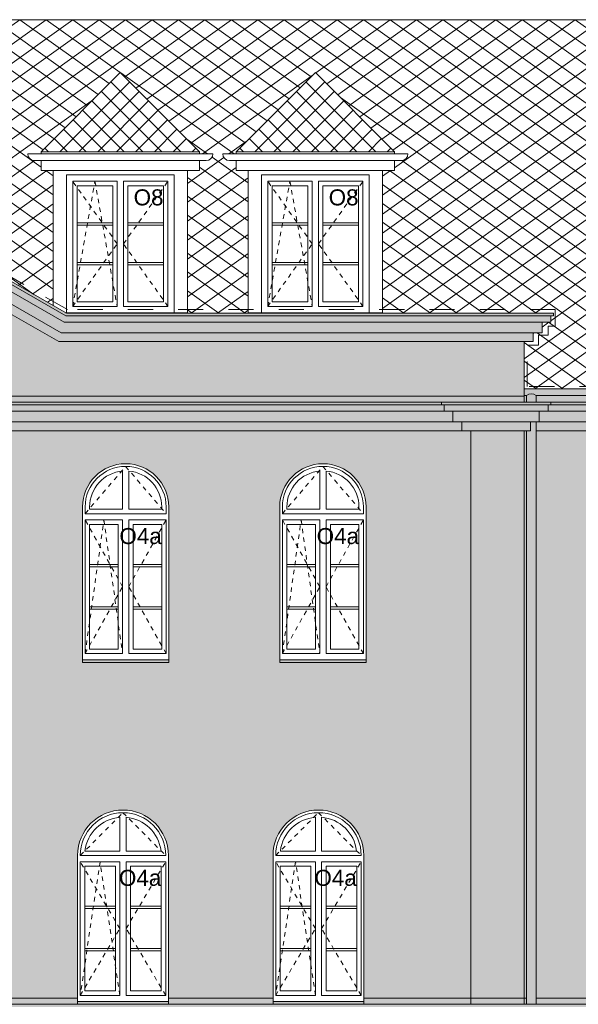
# Model space of a CAD drawing. Extents: x -396299 to -11759, y -15022 to 18278.
# Tile 183 of 205: x -59134 to -52861, y 1053 to 12101. Entities that reach past the tile are written whole.
import ezdxf

# ---------------------------------------------------------------- set-up
doc = ezdxf.new("R2010")
doc.units = 0
doc.header["$MEASUREMENT"] = 0
doc.linetypes.add('Dashed', pattern=[564.444447, 282.222223, -282.222223])
doc.linetypes.add('Hidden Line', pattern=[100, 50, -50])
for name, color, linetype, lineweight, true_color in [('A-Opisy_Nr_Pióra__88', 7, 'Continuous', 20, 0xfd4435), ('Arch okna_Nr_Pióra__114', 7, 'Continuous', 13, 0xf1d696), ('arch wypelnienia_Nr_Pióra__2', 7, 'Continuous', 13, 0x7f7f7f)]:
    doc.layers.add(name, color=color, linetype=linetype, lineweight=lineweight, true_color=true_color)
for name, color, linetype, lineweight in [('Arch okna_Nr_Pióra__32', 34, 'Continuous', 15), ('Arch opisy okien_Nr_Pióra__21', 7, 'Continuous', 13), ('INWENT DACH_Nr_Pióra__21', 7, 'Continuous', 13), ('INWENT ODWODNIENIE_Nr_Pióra__21', 7, 'Continuous', 13), ('INWENT ODWODNIENIE_Nr_Pióra__5', 7, 'Continuous', 13), ('INWENT. DRZWI_Nr_Pióra__21', 7, 'Continuous', 13), ('INWENT. OKNA_Nr_Pióra__21', 7, 'Continuous', 13), ('INWENT.ŚCIANY_Nr_Pióra__21', 7, 'Continuous', 13)]:
    doc.layers.add(name, color=color, linetype=linetype, lineweight=lineweight)
doc.styles.add('GENERATED_STYLE_8', font='arial.ttf')

msp = doc.modelspace()

# ---------------------------------------------------------------- hatches: boundary and pattern name
at = {"layer": 'Arch okna_Nr_Pióra__114', "linetype": 'Continuous', "lineweight": 0, "true_color": 0x3c3525}
for points in [[(-64000.7, 8778.2), (-69448.7, 8778.2), (-69448.7, 8708.2), (-69348.7, 8708.2), (-69348.7, 8588.2), (-69248.7, 8588.2), (-69248.7, 8488.2), (-63923.4, 8488.2), (-61308.7, 9989.2), (-58694.1, 8488.2), (-53368.7, 8488.2), (-53368.7, 8588.2), (-53268.7, 8588.2), (-53268.7, 8708.2), (-53168.7, 8708.2), (-53168.7, 8778.2), (-58616.7, 8778.2), (-61308.7, 10323.6)], [(-81643.7, 7708.2), (-41928.7, 7708.2), (-41928.7, 7778.2), (-81643.7, 7778.2)], [(-41928.7, 7588.2), (-81543.7, 7588.2), (-81543.7, 7708.2), (-41928.7, 7708.2)], [(-69248.7, 7488.2), (-53398.7, 7488.2), (-53398.7, 7588.2), (-69248.7, 7588.2)], [(-53333.7, 7488.2), (-41928.7, 7488.2), (-41928.7, 7588.2), (-53333.7, 7588.2)]]:
    msp.add_hatch(color=39, dxfattribs=at).paths.add_polyline_path(points, flags=0)
at = {"layer": 'Arch okna_Nr_Pióra__114', "linetype": 'Continuous', "lineweight": 0, "true_color": 0x786b4b}
for points in [[(-69148.7, 7878.2), (-61308.7, 7878.2), (-53468.7, 7878.2), (-53468.7, 8488.2), (-58694.1, 8488.2), (-61308.7, 9989.2), (-63923.4, 8488.2), (-69148.7, 8488.2)], [(-54068.7, 7488.2), (-54068.7, 1123.2), (-53443.7, 1123.2), (-53443.7, 7488.2)]]:
    msp.add_hatch(color=47, dxfattribs=at).paths.add_polyline_path(points, flags=0)
h = msp.add_hatch(color=47, dxfattribs=at)
h.paths.add_polyline_path([(-54068.7, 1123.2), (-54068.7, 7488.2), (-68478.7, 7488.2), (-68548.7, 7488.2), (-68548.7, 1123.2), (-67313.7, 1123.2), (-67313.7, 2723.2, -1), (-66293.7, 2723.2), (-66293.7, 1123.2), (-65113.7, 1123.2), (-65113.7, 2723.2, -1), (-64093.7, 2723.2), (-64093.7, 1123.2), (-62918.7, 1123.2), (-62918.7, 2723.2, -1), (-61898.7, 2723.2), (-61898.7, 1123.2), (-60693.7, 1123.2), (-60693.7, 2723.2, -1), (-59673.7, 2723.2), (-59673.7, 1123.2), (-58483.7, 1123.2), (-58483.7, 2723.2, -1), (-57463.7, 2723.2), (-57463.7, 1123.2), (-56288.7, 1123.2), (-56288.7, 2723.2, -1), (-55268.7, 2723.2), (-55268.7, 1123.2)], flags=0)
h.paths.add_polyline_path([(-66348.7, 4888.2), (-67318.7, 4888.2), (-67318.7, 6633.2, -1), (-66348.7, 6633.2)], flags=0)
h.paths.add_polyline_path([(-65108.7, 4888.2), (-65108.7, 6633.2, -1), (-64138.7, 6633.2), (-64138.7, 4888.2)], flags=0)
h.paths.add_polyline_path([(-62928.7, 4888.2), (-62928.7, 6633.2, -1), (-61958.7, 6633.2), (-61958.7, 4888.2)], flags=0)
h.paths.add_polyline_path([(-60643.7, 4888.2), (-60643.7, 6633.2, -1), (-59673.7, 6633.2), (-59673.7, 4888.2)], flags=0)
h.paths.add_polyline_path([(-57458.7, 4888.2), (-58428.7, 4888.2), (-58428.7, 6633.2, -1), (-57458.7, 6633.2)], flags=0)
h.paths.add_polyline_path([(-56213.7, 6633.2, -1), (-55243.7, 6633.2), (-55243.7, 4888.2), (-56213.7, 4888.2)], flags=0)
h = msp.add_hatch(color=47, dxfattribs=at)
h.paths.add_polyline_path([(-45228.7, 2723.2, -1), (-44208.7, 2723.2), (-44208.7, 1123.2), (-41868.7, 1123.2), (-41868.7, 7393.2), (-41928.7, 7393.2), (-41928.7, 7488.2), (-53333.7, 7488.2), (-53333.7, 1123.2), (-52148.7, 1123.2), (-52148.7, 2723.2, -1), (-51128.7, 2723.2), (-51128.7, 1123.2), (-49628.7, 1123.2), (-49628.7, 2723.2, -1), (-48608.7, 2723.2), (-48608.7, 1123.2), (-47578.7, 1123.2), (-47578.7, 2723.2, -1), (-46558.7, 2723.2), (-46558.7, 1123.2), (-45228.7, 1123.2)], flags=0)
h.paths.add_polyline_path([(-51153.7, 4888.2), (-52123.7, 4888.2), (-52123.7, 6633.2, -1), (-51153.7, 6633.2)], flags=0)
h.paths.add_polyline_path([(-49603.7, 4888.2), (-49603.7, 6633.2, -1), (-48633.7, 6633.2), (-48633.7, 4888.2)], flags=0)
h.paths.add_polyline_path([(-47553.7, 4888.2), (-47553.7, 6633.2, -1), (-46583.7, 6633.2), (-46583.7, 4888.2)], flags=0)
h.paths.add_polyline_path([(-45203.7, 4888.2), (-45203.7, 6633.2, -1), (-44233.7, 6633.2), (-44233.7, 4888.2)], flags=0)
at = {"layer": 'Arch okna_Nr_Pióra__32', "linetype": 'Continuous', "lineweight": 0, "true_color": 0x603000}
for points in [[(-58616.7, 8778.2), (-53138.7, 8778.2), (-53138.7, 8808.2), (-58608.7, 8808.2), (-61308.7, 10358.2), (-64000, 8813.2), (-64008.7, 8808.2), (-69478.7, 8808.2), (-69478.7, 8778.2), (-64000.7, 8778.2), (-61308.7, 10323.6)], [(-81128.7, 7808.2), (-81673.7, 7808.2), (-81673.7, 7778.2), (-41928.7, 7778.2), (-41928.7, 7873.2), (-42298.7, 7873.2), (-42298.7, 7957.6), (-53468.7, 7957.6), (-53468.7, 7878.2), (-61308.7, 7878.2), (-69148.7, 7878.2), (-69148.7, 7882.6), (-69148.7, 7957.6), (-81278.7, 7957.6, 0.4118753), (-81203.7, 7883.2), (-81203.7, 7882.6), (-81128.7, 7882.6)], [(-53443.7, 7488.2), (-53443.7, 1053.2), (-53333.7, 1053.2), (-53333.7, 7588.2), (-53398.7, 7588.2), (-53398.7, 7488.2)], [(-58428.7, 4918.2), (-58428.7, 4888.2), (-57458.7, 4888.2), (-57458.7, 4918.2)], [(-56213.7, 4918.2), (-56213.7, 4888.2), (-55243.7, 4888.2), (-55243.7, 4918.2)], [(-81503.7, 1023.2), (-41868.7, 1023.2), (-41868.7, 1053.2), (-41868.7, 1123.2), (-44208.7, 1123.2), (-44208.7, 1083.2), (-45228.7, 1083.2), (-45228.7, 1123.2), (-46558.7, 1123.2), (-46558.7, 1083.2), (-47578.7, 1083.2), (-47578.7, 1123.2), (-48608.7, 1123.2), (-48608.7, 1083.2), (-49628.7, 1083.2), (-49628.7, 1123.2), (-51128.7, 1123.2), (-51128.7, 1083.2), (-52148.7, 1083.2), (-52148.7, 1123.2), (-53333.7, 1123.2), (-53333.7, 1053.2), (-53443.7, 1053.2), (-53443.7, 1123.2), (-54068.7, 1123.2), (-55268.7, 1123.2), (-55268.7, 1083.2), (-56288.7, 1083.2), (-56288.7, 1123.2), (-57463.7, 1123.2), (-57463.7, 1083.2), (-58483.7, 1083.2), (-58483.7, 1123.2), (-59673.7, 1123.2), (-59673.7, 1083.2), (-60693.7, 1083.2), (-60693.7, 1123.2), (-61898.7, 1123.2), (-61898.7, 1083.2), (-62918.7, 1083.2), (-62918.7, 1123.2), (-64093.7, 1123.2), (-64093.7, 1083.2), (-65113.7, 1083.2), (-65113.7, 1123.2), (-66293.7, 1123.2), (-66293.7, 1083.2), (-67313.7, 1083.2), (-67313.7, 1123.2), (-68548.7, 1123.2), (-69178.7, 1123.2), (-69178.7, 1053.2), (-69288.7, 1053.2), (-69288.7, 1123.2), (-70418.7, 1123.2), (-70418.7, 1083.2), (-71438.7, 1083.2), (-71438.7, 1123.2), (-72993.7, 1123.2), (-72993.7, 1083.2), (-74013.7, 1083.2), (-74013.7, 1123.2), (-75218.7, 1123.2), (-75218.7, 1083.2), (-76238.7, 1083.2), (-76238.7, 1123.2), (-77438.7, 1123.2), (-77438.7, 1083.2), (-78458.7, 1083.2), (-78458.7, 1123.2), (-80773.7, 1123.2), (-81343.7, 1123.2), (-81343.7, 1053.2), (-81503.7, 1053.2)]]:
    msp.add_hatch(color=48, dxfattribs=at).paths.add_polyline_path(points, flags=0)
at = {"layer": 'arch wypelnienia_Nr_Pióra__2', "linetype": 'Continuous'}
h = msp.add_hatch(dxfattribs=at)
h.set_pattern_fill('Concrete_Block', color=256, style=0, pattern_type=2)
h.set_pattern_definition([(35.5377, (-49628.74, 12100.65), (-148.4924, 106.066), []), (144.4623, (-49628.74, 12100.65), (148.4924, 106.066), [])])
h.paths.add_polyline_path([(-60568.7, 12100.6), (-60568.7, 11203.2), (-60263.7, 11508.2), (-59373.7, 10618.2), (-59373.7, 10594.7), (-59223.7, 10594.7, -0.4118753), (-59298.7, 10520.3), (-59373.7, 10520.3), (-59373.7, 10408.2), (-59508.7, 10408.2), (-59508.7, 9324.8), (-58758.7, 8894.3), (-58758.7, 10408.2), (-58893.7, 10408.2), (-58893.7, 10520.3), (-58968.7, 10520.3, -0.4118753), (-59043.7, 10594.7), (-58893.7, 10594.7), (-58893.7, 10595.3), (-58893.7, 10618.2), (-58003.7, 11508.2), (-57113.7, 10618.2), (-57113.7, 10595.3), (-56963.7, 10595.3, -0.4142136), (-57038.7, 10520.3), (-57113.7, 10520.3), (-57113.7, 10408.2), (-57248.7, 10408.2), (-57248.7, 8813.2), (-58617.4, 8813.2), (-58608.7, 8808.2), (-53138.7, 8808.2), (-53138.7, 8778.2), (-53168.7, 8778.2), (-53168.7, 8708.2), (-53268.7, 8708.2), (-53268.7, 8588.2), (-53368.7, 8588.2), (-53368.7, 8488.2), (-53468.7, 8488.2), (-53468.7, 7957.6), (-42298.7, 7957.6), (-42298.7, 7993.2), (-42318.7, 7993.2), (-42318.7, 8023.2), (-42338.7, 8023.2), (-42338.7, 8053.2), (-42358.7, 8053.2), (-42358.7, 8075), (-42367.1, 8075), (-42367.1, 8145.4), (-41898.7, 8765), (-41898.7, 10653.2), (-42098.7, 10653.2), (-42098.7, 10793.4), (-42173.7, 10793.4, -0.4062368), (-42248.7, 10868.4), (-42098.7, 10869), (-40394.4, 12100.6), (-40948.7, 12100.6), (-40948.7, 11774.4), (-42138.7, 11774.4), (-42138.7, 12100.6), (-46528.7, 12100.6), (-46528.7, 12000.6), (-47328.7, 12000.6), (-47328.7, 12100.6), (-49628.7, 12100.6), (-49628.7, 11013.2), (-49133.7, 11508.2), (-48243.7, 10618.2), (-48243.7, 10594.7), (-48093.7, 10595.3, -0.4142136), (-48168.7, 10520.3), (-48243.7, 10520.3), (-48243.7, 10408.2), (-48378.7, 10408.2), (-48378.7, 8813.2), (-49888.7, 8813.2), (-49888.7, 10408.2), (-50023.7, 10408.2), (-50023.7, 10520.3), (-50098.7, 10520.3, -0.4118753), (-50173.7, 10594.7), (-50023.7, 10594.7), (-50023.7, 10595.3), (-50023.7, 10618.2), (-49703.8, 10938.1), (-50268.7, 10938.1), (-50268.7, 12100.6)], flags=0)
h.paths.add_polyline_path([(-45658.7, 10520.3, -0.4118753), (-45733.7, 10594.7), (-45583.7, 10594.7), (-45583.7, 10618.2), (-44693.7, 11508.2), (-43803.7, 10618.2), (-43803.7, 10594.7), (-43653.7, 10594.7, -0.4118753), (-43728.7, 10520.3), (-43803.7, 10520.3), (-43803.7, 10408.2), (-43938.7, 10408.2), (-43938.7, 8813.2), (-44088.7, 8813.2), (-45298.7, 8813.2), (-45448.7, 8813.2), (-45448.7, 10408.2), (-45583.7, 10408.2), (-45583.7, 10520.3)], flags=0)
h.paths.add_polyline_path([(-47948.7, 10520.3, -0.4118753), (-48023.7, 10594.7), (-47873.7, 10594.7), (-47873.7, 10618.2), (-46983.7, 11508.2), (-46093.7, 10618.2), (-46093.7, 10594.7), (-45943.7, 10594.7, -0.4118753), (-46018.7, 10520.3), (-46093.7, 10520.3), (-46093.7, 10408.2), (-46228.7, 10408.2), (-46228.7, 8813.2), (-46378.7, 8813.2), (-47588.7, 8813.2), (-47738.7, 8813.2), (-47738.7, 10408.2), (-47873.7, 10408.2), (-47873.7, 10520.3)], flags=0)
h.paths.add_polyline_path([(-52743.7, 10594.7), (-52593.7, 10594.7), (-52593.7, 10595.3), (-52593.7, 10618.2), (-51703.7, 11508.2), (-50813.7, 10618.2), (-50813.7, 10595.3), (-50663.7, 10595.3, -0.4142136), (-50738.7, 10520.3), (-50813.7, 10520.3), (-50813.7, 10408.2), (-50948.7, 10408.2), (-50948.7, 8813.2), (-52458.7, 8813.2), (-52458.7, 10408.2), (-52593.7, 10408.2), (-52593.7, 10520.3), (-52668.7, 10520.3, -0.4118753)], flags=0)
h.paths.add_polyline_path([(-56778.7, 10520.3, -0.4118753), (-56853.7, 10594.7), (-56703.7, 10594.7), (-56703.7, 10595.3), (-56703.7, 10618.2), (-55813.7, 11508.2), (-54923.7, 10618.2), (-54923.7, 10595.3), (-54773.7, 10595.3, -0.4142136), (-54848.7, 10520.3), (-54923.7, 10520.3), (-54923.7, 10408.2), (-55058.7, 10408.2), (-55058.7, 8813.2), (-56568.7, 8813.2), (-56568.7, 10408.2), (-56703.7, 10408.2), (-56703.7, 10520.3)], flags=0)
h = msp.add_hatch(dxfattribs=at)
h.set_pattern_fill('Concrete_Block', color=256, style=0, pattern_type=2)
h.set_pattern_definition([(45, (-58003.74, 11508.18), (-106.066, 106.066), []), (135, (-58003.74, 11508.18), (106.066, 106.066), [])])
h.paths.add_polyline_path([(-57113.7, 10618.2), (-58003.7, 11508.2), (-58893.7, 10618.2)], flags=0)
h = msp.add_hatch(dxfattribs=at)
h.set_pattern_fill('Concrete_Block', color=256, style=0, pattern_type=2)
h.set_pattern_definition([(45, (-55813.74, 11508.18), (-106.066, 106.066), []), (135, (-55813.74, 11508.18), (106.066, 106.066), [])])
h.paths.add_polyline_path([(-54923.7, 10618.2), (-55813.7, 11508.2), (-56703.7, 10618.2)], flags=0)

# ---------------------------------------------------------------- linework, layer by layer
at = {"layer": 'A-Opisy_Nr_Pióra__88', "linetype": 'Dashed'}
for p, q in [((-58597.9, 8848.5), (-61308.7, 10404.7)), ((-53120.6, 8848.5), (-58597.9, 8848.5)), ((-53120.6, 8662.8), (-53120.6, 8848.5)), ((-53201, 8560.6), (-53201, 8662.8)), ((-53201, 8662.8), (-53120.6, 8662.8)), ((-53309.4, 8449.2), (-53309.4, 8560.6)), ((-53309.4, 8560.6), (-53201, 8560.6)), ((-53436.1, 7984.4), (-53436.1, 8449.2)), ((-53436.1, 8449.2), (-53309.4, 8449.2)), ((-42405.3, 7984.4), (-53436.1, 7984.4))]:
    msp.add_line(p, q, dxfattribs=at)
at = {"layer": 'INWENT DACH_Nr_Pióra__21', "linetype": 'Continuous'}
for p, q in [((-60568.7, 12100.6), (-50268.7, 12100.6)), ((-58893.7, 10618.2), (-58003.7, 11508.2)), ((-57113.7, 10618.2), (-58003.7, 11508.2)), ((-56703.7, 10618.2), (-55813.7, 11508.2)), ((-54923.7, 10618.2), (-55813.7, 11508.2)), ((-58893.7, 10618.2), (-57113.7, 10618.2)), ((-58893.7, 10594.7), (-58893.7, 10618.2)), ((-57113.7, 10594.7), (-57113.7, 10618.2)), ((-56703.7, 10618.2), (-54923.7, 10618.2)), ((-56703.7, 10594.7), (-56703.7, 10618.2)), ((-54923.7, 10594.7), (-54923.7, 10618.2)), ((-58893.7, 10408.2), (-58893.7, 10520.3)), ((-57113.7, 10408.2), (-57113.7, 10520.3)), ((-56703.7, 10408.2), (-56703.7, 10520.3)), ((-54923.7, 10408.2), (-54923.7, 10520.3)), ((-58893.7, 10408.2), (-57113.7, 10408.2)), ((-56703.7, 10408.2), (-54923.7, 10408.2))]:
    msp.add_line(p, q, dxfattribs=at)
at = {"layer": 'INWENT ODWODNIENIE_Nr_Pióra__21', "linetype": 'Continuous'}
for p, q in [((-53443.7, 7808.2), (-53443.7, 7882.6)), ((-53333.7, 7808.2), (-53333.7, 7882.6)), ((-53333.7, 1053.2), (-53333.7, 7588.2)), ((-53443.7, 1053.2), (-53443.7, 7488.2))]:
    msp.add_line(p, q, dxfattribs=at)
msp.add_arc((-53388.7, 7815.2), 87, 50.76459, 129.23541, dxfattribs=at)
at = {"layer": 'INWENT ODWODNIENIE_Nr_Pióra__5', "linetype": 'Continuous'}
for p, q in [((-59043.7, 10594.7), (-56963.7, 10594.7)), ((-57038.7, 10520.3), (-58968.7, 10520.3)), ((-56853.7, 10594.7), (-54773.7, 10594.7)), ((-54848.7, 10520.3), (-56778.7, 10520.3)), ((-53468.7, 7957.6), (-42298.7, 7957.6)), ((-53468.7, 7882.6), (-53443.7, 7882.6)), ((-53333.7, 7882.6), (-42298.7, 7882.6))]:
    msp.add_line(p, q, dxfattribs=at)
for centre, start, end in [((-58968.7, 10595.3), 180.45779, 270), ((-57038.7, 10595.3), 270, 0), ((-56778.7, 10595.3), 180.45779, 270), ((-54848.7, 10595.3), 270, 0)]:
    msp.add_arc(centre, 75, start, end, dxfattribs=at)
at = {"layer": 'INWENT. DRZWI_Nr_Pióra__21', "linetype": 'Hidden Line'}
for p, q in [((-58538.7, 8883.2), (-58288.7, 10288.2)), ((-58038.7, 9585.7), (-58538.7, 10288.2)), ((-58288.7, 10288.2), (-58038.7, 8883.2)), ((-57968.7, 9585.7), (-57468.7, 10288.2)), ((-56348.7, 8883.2), (-56098.7, 10288.2)), ((-55848.7, 9585.7), (-56348.7, 10288.2)), ((-56098.7, 10288.2), (-55848.7, 8883.2)), ((-55778.7, 9585.7), (-55278.7, 10288.2)), ((-58538.7, 8883.2), (-58038.7, 9585.7)), ((-57468.7, 8883.2), (-57968.7, 9585.7)), ((-56348.7, 8883.2), (-55848.7, 9585.7)), ((-55278.7, 8883.2), (-55778.7, 9585.7)), ((-58398.7, 6558.2), (-57943.7, 7088.2)), ((-57943.7, 7088.2), (-57488.7, 6558.2)), ((-56183.7, 6558.2), (-55728.7, 7088.2)), ((-55728.7, 7088.2), (-55273.7, 6558.2)), ((-58398.7, 4988.2), (-58188.7, 6488.2)), ((-57978.7, 5738.2), (-58398.7, 6488.2)), ((-58188.7, 6488.2), (-57978.7, 4988.2)), ((-57908.7, 5738.2), (-57488.7, 6488.2)), ((-56183.7, 4988.2), (-55973.7, 6488.2)), ((-55763.7, 5738.2), (-56183.7, 6488.2)), ((-55973.7, 6488.2), (-55763.7, 4988.2)), ((-55693.7, 5738.2), (-55273.7, 6488.2)), ((-58398.7, 4988.2), (-57978.7, 5738.2)), ((-57488.7, 4988.2), (-57908.7, 5738.2)), ((-56183.7, 4988.2), (-55763.7, 5738.2)), ((-55273.7, 4988.2), (-55693.7, 5738.2)), ((-58453.7, 2723.2), (-57973.7, 3203.2)), ((-57973.7, 3203.2), (-57493.7, 2723.2)), ((-56258.7, 2723.2), (-55778.7, 3203.2)), ((-55778.7, 3203.2), (-55298.7, 2723.2)), ((-58231.2, 2653.2), (-58453.7, 1153.2)), ((-58008.7, 1903.2), (-58453.7, 2653.2)), ((-58008.7, 1153.2), (-58231.2, 2653.2)), ((-57938.7, 1903.2), (-57493.7, 2653.2)), ((-56036.2, 2653.2), (-56258.7, 1153.2)), ((-55813.7, 1903.2), (-56258.7, 2653.2)), ((-55813.7, 1153.2), (-56036.2, 2653.2)), ((-55743.7, 1903.2), (-55298.7, 2653.2)), ((-58453.7, 1153.2), (-58008.7, 1903.2)), ((-57493.7, 1153.2), (-57938.7, 1903.2)), ((-56258.7, 1153.2), (-55813.7, 1903.2)), ((-55298.7, 1153.2), (-55743.7, 1903.2))]:
    msp.add_line(p, q, dxfattribs=at)
at = {"layer": 'INWENT. OKNA_Nr_Pióra__21', "linetype": 'Continuous'}
for p, q in [((-58538.7, 10288.2), (-58038.7, 10288.2)), ((-58538.7, 8883.2), (-58538.7, 10288.2)), ((-58038.7, 8883.2), (-58038.7, 10288.2)), ((-57968.7, 8883.2), (-57968.7, 10288.2)), ((-57968.7, 10288.2), (-57468.7, 10288.2)), ((-57468.7, 8883.2), (-57468.7, 10288.2)), ((-56348.7, 10288.2), (-55848.7, 10288.2)), ((-56348.7, 8883.2), (-56348.7, 10288.2)), ((-55848.7, 8883.2), (-55848.7, 10288.2)), ((-55778.7, 8883.2), (-55778.7, 10288.2)), ((-55778.7, 10288.2), (-55278.7, 10288.2)), ((-55278.7, 8883.2), (-55278.7, 10288.2)), ((-58488.7, 10238.2), (-58088.7, 10238.2)), ((-58488.7, 8933.2), (-58488.7, 10238.2)), ((-58088.7, 8933.2), (-58088.7, 10238.2)), ((-57918.7, 10238.2), (-57518.7, 10238.2)), ((-57918.7, 8933.2), (-57918.7, 10238.2)), ((-57518.7, 8933.2), (-57518.7, 10238.2)), ((-56298.7, 10238.2), (-55898.7, 10238.2)), ((-56298.7, 8933.2), (-56298.7, 10238.2)), ((-55898.7, 8933.2), (-55898.7, 10238.2)), ((-55728.7, 10238.2), (-55328.7, 10238.2)), ((-55728.7, 8933.2), (-55728.7, 10238.2)), ((-55328.7, 8933.2), (-55328.7, 10238.2)), ((-58488.7, 9820.6), (-58088.7, 9820.6)), ((-58488.7, 9794.6), (-58088.7, 9794.6)), ((-57918.7, 9820.6), (-57518.7, 9820.6)), ((-57918.7, 9794.6), (-57518.7, 9794.6)), ((-56298.7, 9820.6), (-55898.7, 9820.6)), ((-56298.7, 9794.6), (-55898.7, 9794.6)), ((-55728.7, 9820.6), (-55328.7, 9820.6)), ((-55728.7, 9794.6), (-55328.7, 9794.6)), ((-58488.7, 9376.8), (-58088.7, 9376.8)), ((-58488.7, 9350.8), (-58088.7, 9350.8)), ((-57918.7, 9376.8), (-57518.7, 9376.8)), ((-57918.7, 9350.8), (-57518.7, 9350.8)), ((-56298.7, 9376.8), (-55898.7, 9376.8)), ((-56298.7, 9350.8), (-55898.7, 9350.8)), ((-55728.7, 9376.8), (-55328.7, 9376.8)), ((-55728.7, 9350.8), (-55328.7, 9350.8)), ((-58538.7, 8883.2), (-58038.7, 8883.2)), ((-58488.7, 8933.2), (-58088.7, 8933.2)), ((-57968.7, 8883.2), (-57468.7, 8883.2)), ((-57918.7, 8933.2), (-57518.7, 8933.2)), ((-56348.7, 8883.2), (-55848.7, 8883.2)), ((-56298.7, 8933.2), (-55898.7, 8933.2)), ((-55778.7, 8883.2), (-55278.7, 8883.2)), ((-55728.7, 8933.2), (-55328.7, 8933.2)), ((-57978.7, 6608.2), (-57978.7, 7036.7)), ((-57908.7, 6608.2), (-57908.7, 7036.7)), ((-55763.7, 6608.2), (-55763.7, 7036.7)), ((-55693.7, 6608.2), (-55693.7, 7036.7)), ((-58398.7, 6558.2), (-58398.7, 6633.2)), ((-58348.7, 6633.2), (-58348.7, 6608.2)), ((-57538.7, 6633.2), (-57538.7, 6608.2)), ((-57488.7, 6558.2), (-57488.7, 6633.2)), ((-56183.7, 6558.2), (-56183.7, 6633.2)), ((-56133.7, 6633.2), (-56133.7, 6608.2)), ((-55323.7, 6633.2), (-55323.7, 6608.2)), ((-55273.7, 6558.2), (-55273.7, 6633.2)), ((-57488.7, 6558.2), (-58398.7, 6558.2)), ((-57978.7, 6608.2), (-58348.7, 6608.2)), ((-57908.7, 6608.2), (-57538.7, 6608.2)), ((-55273.7, 6558.2), (-56183.7, 6558.2)), ((-55763.7, 6608.2), (-56133.7, 6608.2)), ((-55693.7, 6608.2), (-55323.7, 6608.2)), ((-58398.7, 4988.2), (-58398.7, 6488.2)), ((-57978.7, 6488.2), (-58398.7, 6488.2)), ((-58028.7, 6438.2), (-58348.7, 6438.2)), ((-58348.7, 5038.2), (-58348.7, 6438.2)), ((-58028.7, 5038.2), (-58028.7, 6438.2)), ((-57978.7, 4988.2), (-57978.7, 6488.2)), ((-57908.7, 4988.2), (-57908.7, 6488.2)), ((-57908.7, 6488.2), (-57488.7, 6488.2)), ((-57858.7, 6438.2), (-57538.7, 6438.2)), ((-57858.7, 5038.2), (-57858.7, 6438.2)), ((-57538.7, 5038.2), (-57538.7, 6438.2)), ((-57488.7, 4988.2), (-57488.7, 6488.2)), ((-56183.7, 4988.2), (-56183.7, 6488.2)), ((-55763.7, 6488.2), (-56183.7, 6488.2)), ((-55813.7, 6438.2), (-56133.7, 6438.2)), ((-56133.7, 5038.2), (-56133.7, 6438.2)), ((-55813.7, 5038.2), (-55813.7, 6438.2)), ((-55763.7, 4988.2), (-55763.7, 6488.2)), ((-55693.7, 4988.2), (-55693.7, 6488.2)), ((-55693.7, 6488.2), (-55273.7, 6488.2)), ((-55643.7, 6438.2), (-55323.7, 6438.2)), ((-55643.7, 5038.2), (-55643.7, 6438.2)), ((-55323.7, 5038.2), (-55323.7, 6438.2)), ((-55273.7, 4988.2), (-55273.7, 6488.2)), ((-58028.7, 5988.2), (-58348.7, 5988.2)), ((-57858.7, 5988.2), (-57538.7, 5988.2)), ((-55813.7, 5988.2), (-56133.7, 5988.2)), ((-55643.7, 5988.2), (-55323.7, 5988.2)), ((-58028.7, 5962.2), (-58348.7, 5962.2)), ((-57858.7, 5962.2), (-57538.7, 5962.2)), ((-55813.7, 5962.2), (-56133.7, 5962.2)), ((-55643.7, 5962.2), (-55323.7, 5962.2)), ((-58028.7, 5514.2), (-58348.7, 5514.2)), ((-58028.7, 5488.2), (-58348.7, 5488.2)), ((-57858.7, 5514.2), (-57538.7, 5514.2)), ((-57858.7, 5488.2), (-57538.7, 5488.2)), ((-55813.7, 5514.2), (-56133.7, 5514.2)), ((-55813.7, 5488.2), (-56133.7, 5488.2)), ((-55643.7, 5514.2), (-55323.7, 5514.2)), ((-55643.7, 5488.2), (-55323.7, 5488.2)), ((-57978.7, 4988.2), (-58398.7, 4988.2)), ((-58028.7, 5038.2), (-58348.7, 5038.2)), ((-57908.7, 4988.2), (-57488.7, 4988.2)), ((-57858.7, 5038.2), (-57538.7, 5038.2)), ((-55763.7, 4988.2), (-56183.7, 4988.2)), ((-55813.7, 5038.2), (-56133.7, 5038.2)), ((-55693.7, 4988.2), (-55273.7, 4988.2)), ((-55643.7, 5038.2), (-55323.7, 5038.2)), ((-58008.7, 2773.2), (-58008.7, 3151.8)), ((-57938.7, 2773.2), (-57938.7, 3151.8)), ((-55813.7, 2773.2), (-55813.7, 3151.8)), ((-55743.7, 2773.2), (-55743.7, 3151.8)), ((-58008.7, 2773.2), (-58400.8, 2773.2)), ((-57938.7, 2773.2), (-57546.7, 2773.2)), ((-55813.7, 2773.2), (-56205.8, 2773.2)), ((-55743.7, 2773.2), (-55351.7, 2773.2)), ((-57493.7, 2723.2), (-58453.7, 2723.2)), ((-58453.7, 1153.2), (-58453.7, 2653.2)), ((-58008.7, 2653.2), (-58453.7, 2653.2)), ((-58008.7, 1153.2), (-58008.7, 2653.2)), ((-57938.7, 1153.2), (-57938.7, 2653.2)), ((-57938.7, 2653.2), (-57493.7, 2653.2)), ((-57493.7, 1153.2), (-57493.7, 2653.2)), ((-55298.7, 2723.2), (-56258.7, 2723.2)), ((-56258.7, 1153.2), (-56258.7, 2653.2)), ((-55813.7, 2653.2), (-56258.7, 2653.2)), ((-55813.7, 1153.2), (-55813.7, 2653.2)), ((-55743.7, 1153.2), (-55743.7, 2653.2)), ((-55743.7, 2653.2), (-55298.7, 2653.2)), ((-55298.7, 1153.2), (-55298.7, 2653.2)), ((-58058.7, 2603.2), (-58403.7, 2603.2)), ((-58403.7, 1203.2), (-58403.7, 2603.2)), ((-58058.7, 1203.2), (-58058.7, 2603.2)), ((-57888.7, 2603.2), (-57543.7, 2603.2)), ((-57888.7, 1203.2), (-57888.7, 2603.2)), ((-57543.7, 1203.2), (-57543.7, 2603.2)), ((-55863.7, 2603.2), (-56208.7, 2603.2)), ((-56208.7, 1203.2), (-56208.7, 2603.2)), ((-55863.7, 1203.2), (-55863.7, 2603.2)), ((-55693.7, 2603.2), (-55348.7, 2603.2)), ((-55693.7, 1203.2), (-55693.7, 2603.2)), ((-55348.7, 1203.2), (-55348.7, 2603.2)), ((-58058.7, 2153.2), (-58403.7, 2153.2)), ((-58058.7, 2127.2), (-58403.7, 2127.2)), ((-57888.7, 2153.2), (-57543.7, 2153.2)), ((-57888.7, 2127.2), (-57543.7, 2127.2)), ((-55863.7, 2153.2), (-56208.7, 2153.2)), ((-55863.7, 2127.2), (-56208.7, 2127.2)), ((-55693.7, 2153.2), (-55348.7, 2153.2)), ((-55693.7, 2127.2), (-55348.7, 2127.2)), ((-58058.7, 1679.2), (-58403.7, 1679.2)), ((-57888.7, 1679.2), (-57543.7, 1679.2)), ((-55863.7, 1679.2), (-56208.7, 1679.2)), ((-55693.7, 1679.2), (-55348.7, 1679.2)), ((-58058.7, 1653.2), (-58403.7, 1653.2)), ((-57888.7, 1653.2), (-57543.7, 1653.2)), ((-55863.7, 1653.2), (-56208.7, 1653.2)), ((-55693.7, 1653.2), (-55348.7, 1653.2)), ((-58008.7, 1153.2), (-58453.7, 1153.2)), ((-58058.7, 1203.2), (-58403.7, 1203.2)), ((-57938.7, 1153.2), (-57493.7, 1153.2)), ((-57888.7, 1203.2), (-57543.7, 1203.2)), ((-55813.7, 1153.2), (-56258.7, 1153.2)), ((-55863.7, 1203.2), (-56208.7, 1203.2)), ((-55743.7, 1153.2), (-55298.7, 1153.2)), ((-55693.7, 1203.2), (-55348.7, 1203.2)), ((-57463.7, 1083.2), (-58483.7, 1083.2)), ((-55268.7, 1083.2), (-56288.7, 1083.2))]:
    msp.add_line(p, q, dxfattribs=at)
for centre, radius, start, end in [((-57943.7, 6633.2), 455, 0, 180), ((-55728.7, 6633.2), 455, 0, 180), ((-57943.7, 6633.2), 405, 94.95767, 180), ((-57943.7, 6633.2), 405, 0, 85.04233), ((-55728.7, 6633.2), 405, 94.95767, 180), ((-55728.7, 6633.2), 405, 0, 85.04233), ((-57973.7, 2723.2), 480, 0, 180), ((-57973.7, 2723.2), 430, 94.66877, 173.32259), ((-57973.7, 2723.2), 430, 6.67741, 85.33123), ((-55778.7, 2723.2), 480, 0, 180), ((-55778.7, 2723.2), 430, 94.66877, 173.32259), ((-55778.7, 2723.2), 430, 6.67741, 85.33123)]:
    msp.add_arc(centre, radius, start, end, dxfattribs=at)
at = {"layer": 'INWENT.ŚCIANY_Nr_Pióra__21', "linetype": 'Continuous'}
for p, q in [((-58758.7, 10408.2), (-58758.7, 8894.3)), ((-57248.7, 8813.2), (-57248.7, 10408.2)), ((-56568.7, 10408.2), (-56568.7, 8813.2)), ((-55058.7, 8813.2), (-55058.7, 10408.2)), ((-61308.7, 10358.2), (-58608.7, 8808.2)), ((-61308.7, 10323.6), (-58616.7, 8778.2)), ((-58608.7, 10358.2), (-57398.7, 10358.2)), ((-58608.7, 10358.2), (-58608.7, 8813.2)), ((-57398.7, 10358.2), (-57398.7, 8813.2)), ((-56418.7, 10358.2), (-55208.7, 10358.2)), ((-56418.7, 10358.2), (-56418.7, 8813.2)), ((-55208.7, 10358.2), (-55208.7, 8813.2)), ((-61308.7, 10242.9), (-58635.4, 8708.2)), ((-61308.7, 10104.5), (-58667.4, 8588.2)), ((-61308.7, 9989.2), (-58694.1, 8488.2)), ((-58617.4, 8813.2), (-57248.7, 8813.2)), ((-53138.7, 8778.2), (-58616.7, 8778.2)), ((-53138.7, 8808.2), (-58608.7, 8808.2)), ((-56568.7, 8813.2), (-55058.7, 8813.2)), ((-53168.7, 8708.2), (-53168.7, 8778.2)), ((-53138.7, 8778.2), (-53138.7, 8808.2)), ((-58635.4, 8708.2), (-53168.7, 8708.2)), ((-53268.7, 8588.2), (-53268.7, 8708.2)), ((-58667.4, 8588.2), (-53268.7, 8588.2)), ((-53368.7, 8488.2), (-53368.7, 8588.2)), ((-58694.1, 8488.2), (-53368.7, 8488.2)), ((-53468.7, 7808.2), (-53468.7, 8488.2)), ((-61308.7, 7878.2), (-53468.7, 7878.2)), ((-81673.7, 7808.2), (-41928.7, 7808.2)), ((-81673.7, 7778.2), (-41928.7, 7778.2)), ((-54398.7, 7778.2), (-54398.7, 7808.2)), ((-54368.7, 7808.2), (-53198.7, 7808.2)), ((-54368.7, 7708.2), (-54368.7, 7778.2)), ((-53198.7, 7708.2), (-53198.7, 7778.2)), ((-53168.7, 7778.2), (-53168.7, 7808.2)), ((-81643.7, 7708.2), (-41928.7, 7708.2)), ((-53198.7, 7708.2), (-54368.7, 7708.2)), ((-54268.7, 7588.2), (-54268.7, 7708.2)), ((-53298.7, 7588.2), (-53298.7, 7708.2)), ((-81543.7, 7588.2), (-41928.7, 7588.2)), ((-53298.7, 7588.2), (-54268.7, 7588.2)), ((-54168.7, 7488.2), (-54168.7, 7588.2)), ((-53398.7, 7488.2), (-53398.7, 7588.2)), ((-69248.7, 7488.2), (-53398.7, 7488.2)), ((-53398.7, 7488.2), (-54168.7, 7488.2)), ((-54068.7, 1053.2), (-54068.7, 7488.2)), ((-53468.7, 7488.2), (-53468.7, 1053.2)), ((-53333.7, 7488.2), (-41928.7, 7488.2)), ((-58428.7, 6633.2), (-58428.7, 4888.2)), ((-57458.7, 6633.2), (-57458.7, 4888.2)), ((-56213.7, 6633.2), (-56213.7, 4888.2)), ((-55243.7, 6633.2), (-55243.7, 4888.2)), ((-57458.7, 4918.2), (-58428.7, 4918.2)), ((-57458.7, 4888.2), (-58428.7, 4888.2)), ((-55243.7, 4918.2), (-56213.7, 4918.2)), ((-55243.7, 4888.2), (-56213.7, 4888.2)), ((-58483.7, 2723.2), (-58483.7, 1053.2)), ((-57463.7, 2723.2), (-57463.7, 1053.2)), ((-56288.7, 2723.2), (-56288.7, 1053.2)), ((-55268.7, 2723.2), (-55268.7, 1053.2)), ((-59673.7, 1123.2), (-58483.7, 1123.2)), ((-57463.7, 1123.2), (-56288.7, 1123.2)), ((-55268.7, 1123.2), (-53443.7, 1123.2)), ((-53333.7, 1123.2), (-52148.7, 1123.2)), ((-81473.7, 1053.2), (-41868.7, 1053.2))]:
    msp.add_line(p, q, dxfattribs=at)
for centre, radius in [((-57943.7, 6633.2), 485), ((-55728.7, 6633.2), 485), ((-57973.7, 2723.2), 510), ((-55778.7, 2723.2), 510)]:
    msp.add_arc(centre, radius, 0, 180, dxfattribs=at)

# ---------------------------------------------------------------- texts
at = {"layer": 'Arch opisy okien_Nr_Pióra__21', "linetype": 'Continuous', "char_height": 180, "attachment_point": 3, "style": 'GENERATED_STYLE_8'}
for s, insert in [('{O8}', (-57518.7, 10197)), ('{O8}', (-55328.7, 10197)), ('{O4a}', (-57538.7, 6397)), ('{O4a}', (-55323.7, 6397)), ('{O4a}', (-57543.7, 2562)), ('{O4a}', (-55348.7, 2562))]:
    msp.add_mtext(s, dxfattribs=dict(at, insert=insert))

doc.saveas('drawing.dxf')
